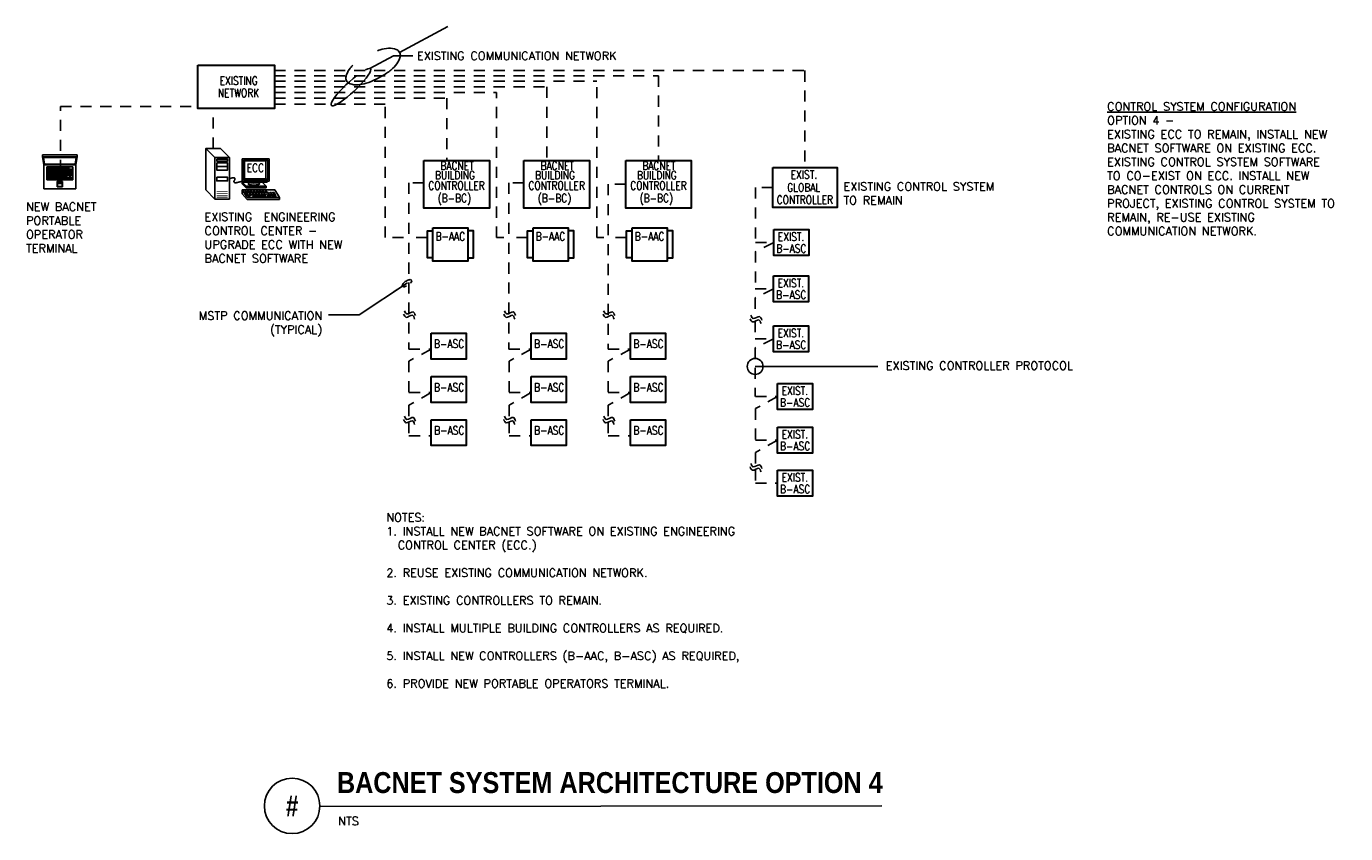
# Model space of a CAD drawing. Header units: inches. Extents: x 1.8 to 16.7, y -10.4 to -1.3.
import ezdxf
from ezdxf import colors
from ezdxf.entities.mleader import LeaderData, LeaderLine
from ezdxf.enums import TextEntityAlignment as Align
from ezdxf.math import Vec2, Vec3

# ---------------------------------------------------------------- set-up
doc = ezdxf.new("R2010")
doc.units = ezdxf.units.IN
doc.header["$MEASUREMENT"] = 0
doc.linetypes.add('HIDDEN2', pattern=[0.1875, 0.125, -0.0625])
for name, color, linetype in [('M-DETL-DIMS', 2, 'Continuous'), ('M-DETL-TEXT', 2, 'Continuous'), ('M-HVAC-CNTRL-EQUIP', 4, 'Continuous'), ('M-HVAC-CNTRL-PANEL', 4, 'Continuous'), ('M-HVAC-CNTRL-WIRE', 1, 'Continuous')]:
    doc.layers.add(name, color=color, linetype=linetype)
doc.styles.add('BOLD', font='bold.shx', dxfattribs={"width": 0.9})
doc.styles.add('Romans', font='romans.shx')
doc.dimstyles.new('VA-Loop', dxfattribs={"dimtxt": 0.09375, "dimasz": 0.18, "dimexe": 0.125, "dimexo": 0.0625, "dimgap": 0.09, "dimtad": 0, "dimtih": 1, "dimtoh": 1, "dimdec": 4, "dimzin": 0, "dimdsep": 46, "dimtxsty": 'Romans', "dimcen": 0.09, "dimclrd": 256, "dimclre": 256, "dimclrt": 256, "dimadec": 0, "dimazin": 0, "dimtfac": 1, "dimtdec": 4, "dimtofl": 0, "dimtmove": 0, "dimatfit": 3, "dimldrblk": 'dimloop1', "dimfxl": 1, "dimtolj": 1, "dimtzin": 0, "dimlwd": -1, "dimlwe": -1, "dimarcsym": 0})

# ---------------------------------------------------------------- blocks, each defined once
blk = doc.blocks.new('_Origin')
at = {"color": 0, "linetype": 'ByBlock', "lineweight": -2}
blk.add_line((0, 0), (-1, 0), dxfattribs=at)
blk.add_circle((0, 0), 0.5, dxfattribs=at)
blk = doc.blocks.new('dimloop1')
blk.add_line((-0.383, 0), (-1, 0))
blk.add_lwpolyline([(0.15, -0.121, 0.038212), (0.207, -0.1, 0.102096), (0.278, -0.047, 0.184921), (0.296, 0, 0.184921), (0.278, 0.047, 0.102096), (0.207, 0.099, 0.060952), (0.115, 0.129, 0.047258), (-0.008, 0.14), (-0.078, 0.14, 0.047258), (-0.202, 0.129, 0.060952), (-0.294, 0.099, 0.102096), (-0.365, 0.047, 0.184921), (-0.383, 0, 0.184921), (-0.365, -0.047, 0.102096), (-0.294, -0.1, 0.060952), (-0.202, -0.129, 0.011023), (-0.173, -0.134, 0.047258)], format="xyb")

msp = doc.modelspace()

# ---------------------------------------------------------------- linework, layer by layer
at = {"layer": 'M-DETL-DIMS'}
msp.add_ellipse((5.464, -2.006), major_axis=(-0.221, -0.207), ratio=0.186217, start_param=4.251203, end_param=9.990347, dxfattribs=at)
at = {"layer": 'M-DETL-TEXT'}
msp.add_line((5.112, -10.125), (11.456, -10.12), dxfattribs=at)
msp.add_circle((4.8, -10.12), 0.313, dxfattribs=at)
at = {"layer": 'M-HVAC-CNTRL-EQUIP'}
for p, q in [((1.983, -2.77), (2.374, -2.77)), ((1.983, -2.793), (1.983, -2.77)), ((1.983, -2.793), (2.374, -2.793)), ((1.999, -2.883), (1.983, -2.793)), ((1.993, -2.8), (2.364, -2.8)), ((2.006, -2.874), (1.993, -2.8)), ((2.364, -2.8), (2.351, -2.874)), ((2.374, -2.793), (2.359, -2.883)), ((2.365, -2.793), (2.365, -2.793)), ((2.374, -2.793), (2.374, -2.77)), ((4.541, -2.817), (4.235, -2.817)), ((4.235, -2.817), (4.235, -3.066)), ((4.541, -3.066), (4.541, -2.817)), ((1.999, -3.153), (1.999, -2.883)), ((1.999, -2.883), (2.359, -2.883)), ((2.006, -2.874), (2.351, -2.874)), ((2.03, -3.052), (2.03, -2.906)), ((2.03, -2.906), (2.326, -2.906)), ((2.326, -2.906), (2.326, -3.052)), ((2.359, -2.883), (2.359, -3.153)), ((4.252, -2.83), (4.261, -2.837)), ((4.252, -2.83), (4.252, -3.054)), ((4.524, -2.83), (4.252, -2.83)), ((4.261, -3.041), (4.261, -2.836)), ((4.503, -2.837), (4.261, -2.837)), ((4.524, -2.83), (4.503, -2.837)), ((4.503, -3.041), (4.503, -2.836)), ((4.524, -3.054), (4.524, -2.83)), ((2.326, -3.052), (2.03, -3.052)), ((2.177, -3.092), (2.177, -3.076)), ((4.235, -3.066), (4.541, -3.066)), ((4.256, -3.078), (4.236, -3.078)), ((4.236, -3.078), (4.236, -3.098)), ((4.236, -3.078), (4.282, -3.124)), ((4.236, -3.098), (4.282, -3.144)), ((4.244, -3.066), (4.257, -3.079)), ((4.261, -3.041), (4.252, -3.054)), ((4.252, -3.054), (4.524, -3.054)), ((4.257, -3.066), (4.257, -3.079)), ((4.257, -3.079), (4.518, -3.079)), ((4.503, -3.041), (4.261, -3.041)), ((4.282, -3.124), (4.282, -3.144)), ((4.506, -3.124), (4.282, -3.124)), ((4.312, -3.082), (4.305, -3.098)), ((4.426, -3.082), (4.432, -3.098)), ((4.462, -3.079), (4.506, -3.124)), ((4.503, -3.041), (4.524, -3.054)), ((4.506, -3.124), (4.506, -3.144)), ((4.518, -3.079), (4.518, -3.066)), ((2.359, -3.153), (1.999, -3.153)), ((4.236, -3.209), (4.236, -3.165)), ((4.291, -3.253), (4.236, -3.165)), ((4.603, -3.165), (4.236, -3.165)), ((4.291, -3.275), (4.236, -3.209)), ((4.261, -3.179), (4.269, -3.187)), ((4.279, -3.179), (4.261, -3.179)), ((4.288, -3.187), (4.269, -3.187)), ((4.276, -3.197), (4.284, -3.205)), ((4.294, -3.197), (4.276, -3.197)), ((4.279, -3.179), (4.288, -3.187)), ((4.506, -3.144), (4.282, -3.144)), ((4.283, -3.216), (4.291, -3.224)), ((4.301, -3.216), (4.283, -3.216)), ((4.302, -3.205), (4.284, -3.205)), ((4.31, -3.224), (4.291, -3.224)), ((4.658, -3.253), (4.291, -3.253)), ((4.658, -3.275), (4.291, -3.275)), ((4.294, -3.179), (4.302, -3.187)), ((4.312, -3.179), (4.294, -3.179)), ((4.294, -3.197), (4.302, -3.205)), ((4.301, -3.216), (4.31, -3.224)), ((4.301, -3.234), (4.31, -3.242)), ((4.32, -3.234), (4.301, -3.234)), ((4.321, -3.187), (4.302, -3.187)), ((4.309, -3.197), (4.317, -3.205)), ((4.327, -3.197), (4.309, -3.197)), ((4.328, -3.242), (4.31, -3.242)), ((4.312, -3.179), (4.321, -3.187)), ((4.316, -3.216), (4.324, -3.224)), ((4.334, -3.216), (4.316, -3.216)), ((4.335, -3.205), (4.317, -3.205)), ((4.32, -3.234), (4.328, -3.242)), ((4.343, -3.224), (4.324, -3.224)), ((4.327, -3.179), (4.335, -3.187)), ((4.345, -3.179), (4.327, -3.179)), ((4.327, -3.197), (4.335, -3.205)), ((4.334, -3.216), (4.343, -3.224)), ((4.354, -3.187), (4.335, -3.187)), ((4.342, -3.197), (4.35, -3.205)), ((4.36, -3.197), (4.342, -3.197)), ((4.345, -3.179), (4.354, -3.187)), ((4.349, -3.216), (4.357, -3.224)), ((4.367, -3.216), (4.349, -3.216)), ((4.368, -3.205), (4.35, -3.205)), ((4.353, -3.234), (4.361, -3.242)), ((4.503, -3.234), (4.353, -3.234)), ((4.376, -3.224), (4.357, -3.224)), ((4.36, -3.179), (4.368, -3.187)), ((4.378, -3.179), (4.36, -3.179)), ((4.36, -3.197), (4.368, -3.205)), ((4.511, -3.242), (4.361, -3.242)), ((4.367, -3.216), (4.376, -3.224)), ((4.387, -3.187), (4.368, -3.187)), ((4.375, -3.197), (4.383, -3.205)), ((4.393, -3.197), (4.375, -3.197)), ((4.378, -3.179), (4.387, -3.187)), ((4.382, -3.216), (4.39, -3.224)), ((4.4, -3.216), (4.382, -3.216)), ((4.401, -3.205), (4.383, -3.205)), ((4.409, -3.224), (4.39, -3.224)), ((4.393, -3.179), (4.401, -3.187)), ((4.411, -3.179), (4.393, -3.179)), ((4.393, -3.197), (4.401, -3.205)), ((4.4, -3.216), (4.409, -3.224)), ((4.42, -3.187), (4.401, -3.187)), ((4.408, -3.197), (4.416, -3.205)), ((4.426, -3.197), (4.408, -3.197)), ((4.411, -3.179), (4.42, -3.187)), ((4.415, -3.216), (4.423, -3.224)), ((4.433, -3.216), (4.415, -3.216)), ((4.434, -3.205), (4.416, -3.205)), ((4.442, -3.224), (4.423, -3.224)), ((4.426, -3.179), (4.434, -3.187)), ((4.444, -3.179), (4.426, -3.179)), ((4.426, -3.197), (4.434, -3.205)), ((4.433, -3.216), (4.442, -3.224)), ((4.453, -3.187), (4.434, -3.187)), ((4.441, -3.197), (4.449, -3.205)), ((4.459, -3.197), (4.441, -3.197)), ((4.444, -3.179), (4.453, -3.187)), ((4.448, -3.216), (4.456, -3.224)), ((4.467, -3.216), (4.448, -3.216)), ((4.467, -3.205), (4.449, -3.205)), ((4.475, -3.224), (4.456, -3.224)), ((4.459, -3.179), (4.467, -3.187)), ((4.478, -3.179), (4.459, -3.179)), ((4.459, -3.197), (4.467, -3.205)), ((4.486, -3.187), (4.467, -3.187)), ((4.467, -3.216), (4.475, -3.224)), ((4.474, -3.197), (4.482, -3.205)), ((4.492, -3.197), (4.474, -3.197)), ((4.478, -3.179), (4.486, -3.187)), ((4.481, -3.216), (4.489, -3.224)), ((4.5, -3.216), (4.481, -3.216)), ((4.5, -3.205), (4.482, -3.205)), ((4.508, -3.224), (4.489, -3.224)), ((4.492, -3.179), (4.5, -3.187)), ((4.511, -3.179), (4.492, -3.179)), ((4.492, -3.197), (4.5, -3.205)), ((4.519, -3.187), (4.5, -3.187)), ((4.5, -3.216), (4.508, -3.224)), ((4.503, -3.234), (4.511, -3.242)), ((4.511, -3.179), (4.519, -3.187)), ((4.514, -3.197), (4.522, -3.205)), ((4.533, -3.197), (4.514, -3.197)), ((4.518, -3.234), (4.526, -3.242)), ((4.558, -3.234), (4.518, -3.234)), ((4.541, -3.205), (4.522, -3.205)), ((4.522, -3.216), (4.53, -3.224)), ((4.54, -3.216), (4.522, -3.216)), ((4.567, -3.242), (4.526, -3.242)), ((4.548, -3.224), (4.53, -3.224)), ((4.533, -3.197), (4.541, -3.205)), ((4.54, -3.216), (4.548, -3.224)), ((4.547, -3.197), (4.556, -3.205)), ((4.566, -3.197), (4.547, -3.197)), ((4.555, -3.216), (4.563, -3.224)), ((4.573, -3.216), (4.555, -3.216)), ((4.574, -3.205), (4.556, -3.205)), ((4.558, -3.234), (4.567, -3.242)), ((4.581, -3.224), (4.563, -3.224)), ((4.566, -3.197), (4.574, -3.205)), ((4.573, -3.216), (4.581, -3.224)), ((4.573, -3.234), (4.581, -3.242)), ((4.613, -3.234), (4.573, -3.234)), ((4.58, -3.197), (4.589, -3.205)), ((4.599, -3.197), (4.58, -3.197)), ((4.622, -3.242), (4.581, -3.242)), ((4.588, -3.216), (4.596, -3.224)), ((4.606, -3.216), (4.588, -3.216)), ((4.607, -3.205), (4.589, -3.205)), ((4.614, -3.224), (4.596, -3.224)), ((4.599, -3.197), (4.607, -3.205)), ((4.658, -3.253), (4.603, -3.165)), ((4.606, -3.216), (4.614, -3.224)), ((4.613, -3.234), (4.622, -3.242)), ((4.658, -3.253), (4.658, -3.275))]:
    msp.add_line(p, q, dxfattribs=at)
for points in [[(3.827, -3.167), (3.827, -2.698), (3.929, -2.8), (3.929, -3.269)], [(4.092, -2.8), (3.99, -2.698), (3.827, -2.698), (3.929, -2.8)], [(3.929, -2.8), (4.092, -2.8), (4.092, -3.269), (3.929, -3.269)], [(3.95, -2.82), (3.95, -2.841), (4.072, -2.841), (4.072, -2.82)], [(2.037, -2.915), (2.037, -2.93), (2.279, -2.93), (2.279, -2.915)], [(2.037, -2.934), (2.037, -2.946), (2.322, -2.946), (2.322, -2.934)], [(2.037, -2.95), (2.037, -2.962), (2.322, -2.962), (2.322, -2.95)], [(2.037, -2.966), (2.037, -2.98), (2.258, -2.98), (2.258, -2.966)], [(2.268, -2.98), (2.268, -2.966), (2.322, -2.966), (2.322, -2.98)], [(3.95, -2.861), (3.95, -2.902), (4.072, -2.902), (4.072, -2.861)], [(3.95, -2.902), (3.95, -2.943), (4.072, -2.943), (4.072, -2.902)], [(2.037, -2.984), (2.037, -2.998), (2.258, -2.998), (2.258, -2.984)], [(2.037, -3.006), (2.037, -3.02), (2.258, -3.02), (2.258, -3.006)], [(2.037, -3.028), (2.037, -3.04), (2.322, -3.04), (2.322, -3.028)], [(2.146, -3.131), (2.146, -3.072), (2.208, -3.072), (2.208, -3.131)], [(2.15, -3.076), (2.15, -3.092), (2.204, -3.092), (2.204, -3.076)], [(2.15, -3.128), (2.15, -3.094), (2.204, -3.094), (2.204, -3.128)], [(2.268, -2.998), (2.268, -2.984), (2.322, -2.984), (2.322, -2.998)], [(2.288, -3.02), (2.288, -3.006), (2.3, -3.006), (2.3, -3.02)], [(3.95, -3.024), (3.95, -3.065), (4.072, -3.065), (4.072, -3.024)]]:
    msp.add_lwpolyline(points, close=True, dxfattribs=at)
msp.add_lwpolyline([(4.244, -3.066), (4.238, -3.068), (4.232, -3.069), (4.228, -3.071), (4.224, -3.072), (4.22, -3.073), (4.217, -3.074), (4.214, -3.075), (4.212, -3.075), (4.209, -3.076), (4.207, -3.077), (4.205, -3.077), (4.203, -3.078), (4.201, -3.078), (4.199, -3.079), (4.197, -3.079), (4.195, -3.08), (4.193, -3.08), (4.191, -3.08), (4.189, -3.081), (4.188, -3.081), (4.186, -3.082), (4.184, -3.082), (4.182, -3.083), (4.181, -3.083), (4.179, -3.083), (4.177, -3.084), (4.175, -3.084), (4.174, -3.084), (4.172, -3.085), (4.17, -3.085), (4.168, -3.085), (4.166, -3.085), (4.164, -3.085), (4.163, -3.085), (4.161, -3.085), (4.159, -3.085), (4.157, -3.085), (4.155, -3.085), (4.154, -3.085), (4.152, -3.084), (4.151, -3.083), (4.149, -3.083), (4.148, -3.082), (4.147, -3.081), (4.146, -3.08), (4.145, -3.079), (4.144, -3.078), (4.144, -3.077), (4.143, -3.075), (4.143, -3.074), (4.143, -3.073), (4.143, -3.072), (4.143, -3.071), (4.143, -3.07), (4.143, -3.069), (4.143, -3.068), (4.144, -3.067), (4.144, -3.065), (4.145, -3.064), (4.146, -3.063), (4.147, -3.062), (4.147, -3.06), (4.148, -3.059), (4.149, -3.058), (4.15, -3.057), (4.15, -3.056), (4.151, -3.055), (4.152, -3.053), (4.153, -3.052), (4.153, -3.051), (4.154, -3.05), (4.154, -3.049), (4.154, -3.047), (4.155, -3.046), (4.155, -3.045), (4.155, -3.043), (4.155, -3.042), (4.155, -3.041), (4.154, -3.039), (4.154, -3.038), (4.154, -3.037), (4.153, -3.036), (4.153, -3.035), (4.152, -3.034), (4.152, -3.033), (4.151, -3.033), (4.15, -3.032), (4.149, -3.031), (4.148, -3.031), (4.147, -3.031), (4.146, -3.03), (4.145, -3.03), (4.144, -3.03), (4.143, -3.03), (4.141, -3.03), (4.14, -3.03), (4.138, -3.03), (4.136, -3.03), (4.134, -3.03), (4.132, -3.03), (4.129, -3.03), (4.126, -3.03), (4.123, -3.031), (4.12, -3.031), (4.117, -3.032), (4.114, -3.032), (4.11, -3.033), (4.107, -3.034), (4.103, -3.036), (4.1, -3.037), (4.096, -3.039), (4.092, -3.041)], dxfattribs=at)
msp.add_lwpolyline([(4.305, -3.098), (4.307, -3.102, 0.063192), (4.324, -3.107, 0.028693), (4.342, -3.11), (4.369, -3.111), (4.395, -3.11, 0.028693), (4.414, -3.107, 0.063192), (4.43, -3.102), (4.432, -3.098)], format="xyb", dxfattribs=at)
at = {"layer": 'M-HVAC-CNTRL-EQUIP', "const_width": 0.00816}
for points in [[(3.95, -3.187), (4.072, -3.187)], [(3.95, -3.208), (4.072, -3.208)], [(3.95, -3.228), (4.072, -3.228)], [(3.95, -3.248), (4.072, -3.248)]]:
    msp.add_lwpolyline(points, dxfattribs=at)
at = {"layer": 'M-HVAC-CNTRL-EQUIP'}
msp.add_arc((4.369, -2.834), 0.255, 254.7449, 285.2551, dxfattribs=at)
for points in [[(6.059, -4.568), (6.087, -4.605), (6.158, -4.582), (6.183, -4.624)], [(6.067, -4.53), (6.095, -4.566), (6.167, -4.544), (6.191, -4.585)], [(7.189, -4.568), (7.216, -4.605), (7.288, -4.582), (7.313, -4.624)], [(7.197, -4.53), (7.225, -4.566), (7.297, -4.544), (7.321, -4.585)], [(8.31, -4.568), (8.338, -4.605), (8.409, -4.582), (8.434, -4.624)], [(8.316, -4.53), (8.344, -4.566), (8.416, -4.544), (8.441, -4.585)], [(9.978, -4.582), (10.006, -4.618), (10.077, -4.596), (10.102, -4.637)], [(9.969, -4.62), (9.997, -4.657), (10.069, -4.634), (10.093, -4.676)], [(6.059, -5.759), (6.087, -5.795), (6.158, -5.773), (6.183, -5.814)], [(6.067, -5.72), (6.095, -5.757), (6.167, -5.734), (6.191, -5.776)], [(7.189, -5.759), (7.217, -5.795), (7.288, -5.773), (7.313, -5.814)], [(7.197, -5.72), (7.225, -5.757), (7.297, -5.734), (7.321, -5.776)], [(8.31, -5.759), (8.338, -5.795), (8.409, -5.773), (8.434, -5.814)], [(8.317, -5.72), (8.344, -5.757), (8.416, -5.734), (8.441, -5.776)], [(9.969, -6.294), (9.997, -6.331), (10.069, -6.308), (10.093, -6.35)], [(9.978, -6.256), (10.006, -6.292), (10.077, -6.27), (10.102, -6.311)]]:
    msp.add_spline(points, degree=3, dxfattribs=at)
at = {"layer": 'M-HVAC-CNTRL-PANEL', "lineweight": 30}
for points in [[(3.735, -1.757), (4.6, -1.757), (4.6, -2.247), (3.735, -2.247)], [(6.287, -2.834), (7.027, -2.834), (7.027, -3.371), (6.287, -3.371)], [(7.417, -2.834), (8.157, -2.834), (8.157, -3.371), (7.417, -3.371)], [(8.566, -2.834), (9.305, -2.834), (9.305, -3.371), (8.566, -3.371)], [(10.227, -2.912), (10.951, -2.912), (10.951, -3.366), (10.227, -3.366)], [(6.39, -3.593), (6.785, -3.593), (6.785, -3.972), (6.39, -3.972)], [(7.52, -3.593), (7.915, -3.593), (7.915, -3.972), (7.52, -3.972)], [(8.64, -3.593), (9.034, -3.593), (9.034, -3.972), (8.64, -3.972)], [(10.237, -3.614), (10.631, -3.614), (10.631, -3.907), (10.237, -3.907)], [(10.235, -4.136), (10.629, -4.136), (10.629, -4.43), (10.235, -4.43)], [(10.235, -4.701), (10.629, -4.701), (10.629, -4.994), (10.235, -4.994)], [(6.369, -4.782), (6.764, -4.782), (6.764, -5.075), (6.369, -5.075)], [(7.499, -4.782), (7.893, -4.782), (7.893, -5.075), (7.499, -5.075)], [(8.619, -4.782), (9.013, -4.782), (9.013, -5.075), (8.619, -5.075)], [(6.369, -5.274), (6.763, -5.274), (6.763, -5.567), (6.369, -5.567)], [(7.499, -5.274), (7.893, -5.274), (7.893, -5.567), (7.499, -5.567)], [(8.619, -5.274), (9.013, -5.274), (9.013, -5.567), (8.619, -5.567)], [(10.28, -5.352), (10.674, -5.352), (10.674, -5.646), (10.28, -5.646)], [(6.371, -5.76), (6.765, -5.76), (6.765, -6.053), (6.371, -6.053)], [(7.499, -5.76), (7.893, -5.76), (7.893, -6.053), (7.499, -6.053)], [(8.619, -5.76), (9.013, -5.76), (9.013, -6.053), (8.619, -6.053)], [(10.28, -5.844), (10.674, -5.844), (10.674, -6.137), (10.28, -6.137)], [(10.28, -6.33), (10.674, -6.33), (10.674, -6.623), (10.28, -6.623)]]:
    msp.add_lwpolyline(points, close=True, dxfattribs=at)
for points in [[(6.393, -3.933), (6.327, -3.933), (6.327, -3.627), (6.393, -3.627)], [(6.782, -3.933), (6.849, -3.933), (6.849, -3.627), (6.782, -3.627)], [(7.523, -3.933), (7.457, -3.933), (7.457, -3.627), (7.523, -3.627)], [(7.912, -3.933), (7.979, -3.933), (7.979, -3.627), (7.912, -3.627)], [(8.642, -3.933), (8.576, -3.933), (8.576, -3.627), (8.642, -3.627)], [(9.032, -3.933), (9.098, -3.933), (9.098, -3.627), (9.032, -3.627)]]:
    msp.add_lwpolyline(points, dxfattribs=at)
at = {"layer": 'M-HVAC-CNTRL-WIRE', "linetype": 'HIDDEN2'}
for p, q in [((4.6, -1.82), (10.589, -1.82)), ((4.6, -1.877), (8.935, -1.877)), ((8.935, -1.877), (8.935, -2.834)), ((10.589, -1.82), (10.589, -2.912)), ((4.6, -1.938), (8.238, -1.938)), ((4.6, -2.002), (7.676, -2.002)), ((4.6, -2.066), (7.108, -2.066)), ((7.108, -3.705), (7.108, -2.066)), ((7.676, -2.002), (7.676, -2.831)), ((8.238, -3.705), (8.238, -1.938)), ((2.185, -2.95), (2.185, -2.226)), ((2.185, -2.226), (3.742, -2.226)), ((4.6, -2.131), (6.548, -2.131)), ((5.852, -2.199), (4.602, -2.199)), ((5.852, -3.705), (5.852, -2.199)), ((6.548, -2.131), (6.548, -2.832)), ((3.909, -2.698), (3.909, -2.299)), ((6.287, -3.087), (6.117, -3.087)), ((6.117, -3.087), (6.117, -4.964)), ((7.417, -3.087), (7.247, -3.087)), ((7.247, -3.087), (7.247, -4.964)), ((8.566, -3.102), (8.366, -3.102)), ((8.366, -3.102), (8.366, -4.964)), ((10.227, -3.139), (10.029, -3.139)), ((10.029, -3.139), (10.029, -3.761)), ((6.058, -3.705), (5.852, -3.705)), ((6.327, -3.705), (6.166, -3.705)), ((7.189, -3.705), (7.108, -3.705)), ((7.457, -3.705), (7.294, -3.705)), ((8.32, -3.705), (8.238, -3.705)), ((8.576, -3.705), (8.443, -3.705)), ((10.029, -3.761), (10.237, -3.761)), ((10.237, -3.761), (10.029, -3.862)), ((10.029, -3.862), (10.029, -4.283)), ((10.027, -4.283), (10.235, -4.283)), ((10.235, -4.283), (10.027, -4.385)), ((10.027, -4.385), (10.029, -4.613)), ((10.028, -4.648), (10.028, -4.848)), ((10.027, -4.848), (10.235, -4.848)), ((10.235, -4.848), (10.027, -4.949)), ((6.117, -4.964), (6.369, -4.964)), ((6.369, -4.964), (6.119, -5.099)), ((7.247, -4.964), (7.499, -4.964)), ((7.499, -4.964), (7.249, -5.099)), ((8.366, -4.964), (8.619, -4.964)), ((8.619, -4.964), (8.368, -5.099)), ((10.027, -4.949), (10.027, -5.499)), ((6.119, -5.099), (6.119, -5.455)), ((7.249, -5.099), (7.249, -5.455)), ((8.368, -5.099), (8.368, -5.455)), ((6.119, -5.455), (6.369, -5.455)), ((6.369, -5.455), (6.119, -5.596)), ((7.249, -5.455), (7.499, -5.455)), ((7.499, -5.455), (7.249, -5.596)), ((8.368, -5.455), (8.619, -5.455)), ((8.619, -5.455), (8.368, -5.596)), ((10.029, -5.499), (10.28, -5.499)), ((10.28, -5.499), (10.029, -5.635)), ((6.119, -5.596), (6.119, -5.752)), ((7.249, -5.596), (7.249, -5.752)), ((8.368, -5.596), (8.368, -5.752)), ((10.029, -5.635), (10.029, -5.991)), ((6.119, -5.786), (6.119, -5.941)), ((7.249, -5.786), (7.249, -5.941)), ((8.368, -5.786), (8.368, -5.941)), ((6.119, -5.941), (6.371, -5.941)), ((7.249, -5.941), (7.499, -5.941)), ((8.368, -5.941), (8.619, -5.941)), ((10.029, -5.991), (10.28, -5.991)), ((10.28, -5.991), (10.029, -6.131)), ((10.029, -6.131), (10.029, -6.287)), ((10.029, -6.321), (10.029, -6.477)), ((10.029, -6.477), (10.28, -6.477))]:
    msp.add_line(p, q, dxfattribs=at)

# ---------------------------------------------------------------- texts
at = {"layer": 'M-DETL-DIMS', "insert": (8.386, -1.631), "char_height": 0.0938, "attachment_point": 7, "style": 'Romans'}
msp.add_mtext('\\A1;', dxfattribs=at)
at = {"layer": 'M-DETL-TEXT', "width": 0.8}
for s, height, style, p in [('EXISTING ', 0.0938, 'Romans', (4.222, -1.933)), ('NETWORK', 0.0938, 'Romans', (4.195, -2.072)), ('ECC', 0.0938, 'Romans', (4.385, -2.917)), ('BUILDING', 0.0938, 'Romans', (6.638, -3)), ('BACNET', 0.0938, 'Romans', (6.662, -2.893)), ('BUILDING', 0.0938, 'Romans', (7.768, -3)), ('BACNET', 0.0938, 'Romans', (7.792, -2.893)), ('BUILDING', 0.0938, 'Romans', (8.917, -3)), ('BACNET', 0.0938, 'Romans', (8.94, -2.893)), ('EXIST.', 0.0938, 'Romans', (10.577, -2.993)), ('CONTROLLER', 0.0938, 'Romans', (6.656, -3.118)), ('CONTROLLER', 0.0938, 'Romans', (7.786, -3.118)), ('CONTROLLER', 0.0938, 'Romans', (8.935, -3.118)), ('GLOBAL', 0.0938, 'Romans', (10.575, -3.139)), ('(B-BC)', 0.0938, 'Romans', (6.632, -3.266)), ('(B-BC)', 0.0938, 'Romans', (7.762, -3.266)), ('(B-BC)', 0.0938, 'Romans', (8.911, -3.266)), ('CONTROLLER', 0.0938, 'Romans', (10.588, -3.277)), ('B-AAC', 0.0938, 'Romans', (6.586, -3.691)), ('B-AAC', 0.0938, 'Romans', (7.716, -3.691)), ('B-AAC', 0.0938, 'Romans', (8.835, -3.691)), ('EXIST.', 0.0938, 'Romans', (10.432, -3.695)), ('B-ASC', 0.0938, 'Romans', (10.435, -3.828)), ('EXIST.', 0.0938, 'Romans', (10.43, -4.218)), ('B-ASC', 0.0938, 'Romans', (10.434, -4.35)), ('EXIST.', 0.0938, 'Romans', (10.43, -4.782)), ('B-ASC', 0.0938, 'Romans', (6.572, -4.903)), ('B-ASC', 0.0938, 'Romans', (7.702, -4.903)), ('B-ASC', 0.0938, 'Romans', (8.822, -4.903)), ('B-ASC', 0.0938, 'Romans', (10.434, -4.915)), ('B-ASC', 0.0938, 'Romans', (6.572, -5.395)), ('B-ASC', 0.0938, 'Romans', (7.702, -5.395)), ('B-ASC', 0.0938, 'Romans', (8.822, -5.395)), ('EXIST.', 0.0938, 'Romans', (10.475, -5.434)), ('B-ASC', 0.0938, 'Romans', (10.478, -5.566)), ('B-ASC', 0.0938, 'Romans', (6.574, -5.881)), ('B-ASC', 0.0938, 'Romans', (7.702, -5.881)), ('B-ASC', 0.0938, 'Romans', (8.822, -5.881)), ('EXIST.', 0.0938, 'Romans', (10.475, -5.925)), ('B-ASC', 0.0938, 'Romans', (10.478, -6.058)), ('EXIST.', 0.0938, 'Romans', (10.475, -6.411)), ('B-ASC', 0.0938, 'Romans', (10.478, -6.544)), ('#', 0.236, 'BOLD', (4.8, -10.12))]:
    msp.add_text(s, height=height, dxfattribs=dict(at, style=style)).set_placement(p, align=Align.MIDDLE)
at = {"layer": 'M-DETL-TEXT', "char_height": 0.09375, "style": 'Romans'}
for s, insert, attachment_point in [('EXISTING COMMUNICATION NETWORK ', (6.209, -1.606), 1), ('MSTP COMMUNICATION\\P(TYPICAL)', (5.14, -4.539), 3)]:
    msp.add_mtext(s, dxfattribs=dict(at, insert=insert, attachment_point=attachment_point))
at = {"layer": 'M-DETL-TEXT', "char_height": 0.09375, "attachment_point": 1, "style": 'Romans'}
for s, width, insert in [('{\\LCONTROL SYSTEM CONFIGURATION}\\POPTION 4 - \\PEXISTING ECC TO REMAIN, INSTALL NEW BACNET SOFTWARE ON EXISTING ECC. EXISTING CONTROL SYSTEM SOFTWARE TO CO-EXIST ON ECC. INSTALL NEW BACNET CONTROLS ON CURRENT PROJECT, EXISTING CONTROL SYSTEM TO REMAIN, RE-USE EXISTING COMMUNICATION NETWORK.', 2.78981, (14, -2.178)), ('EXISTING CONTROL SYSTEM TO REMAIN', 1.93002, (11.024, -3.081)), ('NEW BACNET PORTABLE OPERATOR TERMINAL', 1.04478, (1.796, -3.31)), ('EXISTING  ENGINEERING CONTROL CENTER - UPGRADE ECC WITH NEW BACNET SOFTWARE {\\C1; }', 1.99184, (3.811, -3.424)), ('NOTES: \\P1. INSTALL NEW BACNET SOFTWARE ON EXISTING ENGINEERING \\P  CONTROL CENTER (ECC.)\\P\\P2. REUSE EXISTING COMMUNICATION NETWORK.\\P\\P3. EXISTING CONTROLLERS TO REMAIN.\\P\\P4. INSTALL MULTIPLE BUILDING CONTROLLERS AS REQUIRED.\\P\\P5. INSTALL NEW CONTROLLERS (B-AAC, B-ASC) AS REQUIRED,\\P\\P6. PROVIDE NEW PORTABLE OPERATORS TERMINAL.', 4.61151, (5.863, -6.816))]:
    msp.add_mtext_dynamic_manual_height_columns(s, width=width, gutter_width=1, heights=[0], dxfattribs=dict(at, insert=insert))
at = {"layer": 'M-DETL-TEXT', "attachment_point": 1}
for s, insert, char_height, width, style in [('BACNET SYSTEM ARCHITECTURE OPTION 4', (5.306, -9.738), 0.23622, 6.28317, 'BOLD'), ('NTS', (5.32, -10.243), 0.0938, 0.18214, 'Romans')]:
    msp.add_mtext(s, dxfattribs=dict(at, insert=insert, char_height=char_height, width=width, style=style))

# ---------------------------------------------------------------- leaders
at = {"layer": 'M-DETL-DIMS'}
msp.add_leader([(5.676, -1.795), (5.944, -1.651), (6.161, -1.651)], dimstyle='VA-Loop', override={"dimasz": 1}, dxfattribs=at)
msp.add_leader([(6.103, -4.215), (5.557, -4.575), (5.211, -4.575)], dimstyle='VA-Loop', dxfattribs=at)
at = {"layer": 'M-DETL-TEXT'}
ml = msp.add_multileader_mtext('Standard', dxfattribs=at)
ml.set_content('EXISTING CONTROLLER PROTOCOL', color=256, style='Romans')
ml.set_leader_properties()
ml.set_arrow_properties(name='ORIGIN')
ml.build(insert=Vec2(0, 0))
ml.multileader.update_dxf_attribs({"dogleg_length": 0.36, "arrow_head_size": 0.18})
ctx = ml.context
ctx.base_point, ctx.char_height, ctx.arrow_head_size, ctx.landing_gap_size, ctx.plane_origin = Vec3(11.411, -5.159), 0.09375, 0.18, 0.09, Vec3(10.027, -5.159)
notes = []
notes.append((ctx, [(0, (1, 1, 0), (11.051, -5.159), (1, 0), 0.36, [(0, [(10.027, -5.159)], 0, [])])]))
ctx.mtext.insert, ctx.mtext.flow_direction = Vec3(11.501, -5.103), 5
for ctx, leaders in notes:
    for number, flags, end, landing, length, lines in leaders:
        leader = LeaderData()
        leader.index, (leader.has_last_leader_line, leader.has_dogleg_vector, leader.attachment_direction) = number, flags
        leader.last_leader_point, leader.dogleg_vector, leader.dogleg_length = Vec3(end), Vec3(landing), length
        for number, points, colour, breaks in lines:
            line = LeaderLine()
            line.index, line.vertices, line.color, line.breaks = number, Vec3.list(points), colors.encode_raw_color(colour), breaks
            leader.lines.append(line)
        ctx.leaders.append(leader)

doc.saveas('drawing.dxf')
